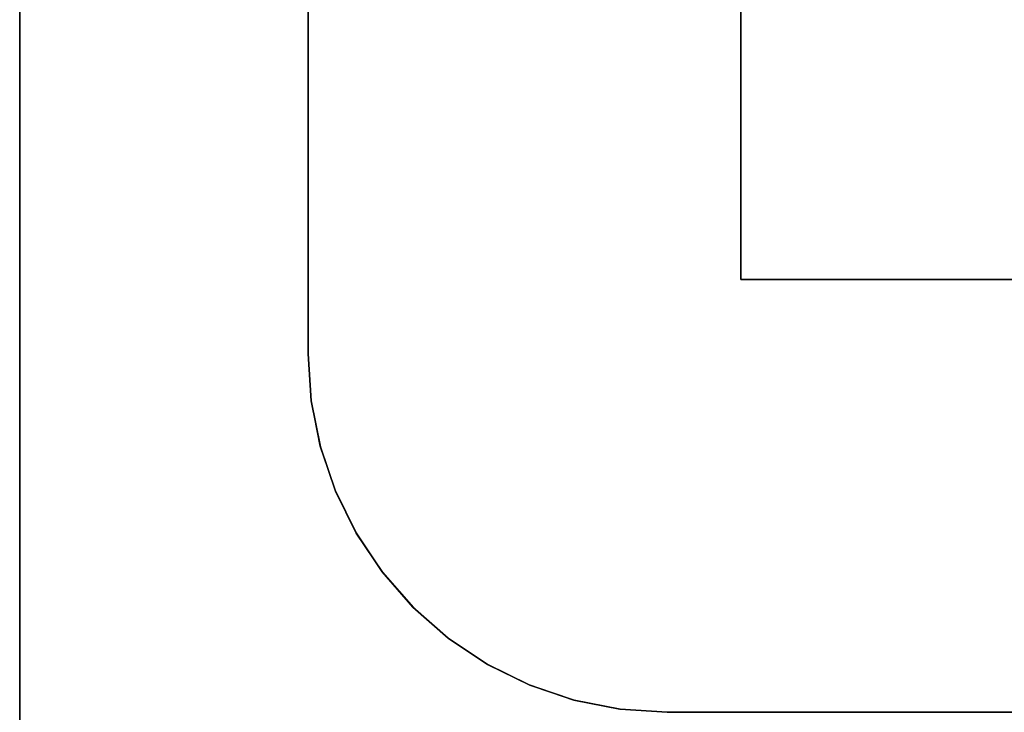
# Model space of a CAD drawing. Header units: millimetres. Extents: x -35 to 33166, y -35 to 31591.
# Tile 16 of 100: x -35 to 312, y 1755 to 1998. Entities that reach past the tile are written whole.
import ezdxf

# ---------------------------------------------------------------- set-up
doc = ezdxf.new("R2010")
doc.units = ezdxf.units.MM
doc.header["$LTSCALE"] = 25.4
doc.layers.get('0').update_dxf_attribs({"true_color": 0xffffff})
doc.layers.add('ICF - L1', color=7, linetype='Continuous', true_color=0xb4b464)
doc.layers.add('ICF - L2', color=7, linetype='Continuous', true_color=0x64ff64)

# ---------------------------------------------------------------- blocks, each defined once
blk = doc.blocks.new('Group7193')
for p, q in [((-254, -254, 457.2), (-1092.2, -254, 457.2)), ((-254, -254), (-1092.2, -254)), ((-254, -480.79926, 457.2), (-254, -254, 457.2)), ((-254, -254, 457.2), (-254, -254)), ((-254, -480.79926), (-254, -254))]:
    blk.add_line(p, q)
blk = doc.blocks.new('Group7194')
for p, q in [((-1092.2, 0, 457.2), (0, 0, 457.2)), ((0, 0), (-1092.2, 0)), ((-227.79, -101.6, 457.2), (-1092.2, -101.6, 457.2)), ((-1092.2, -101.6), (-227.79, -101.6)), ((-227.79, -101.6), (-227.79, -101.6, 457.2)), ((-227.79, -101.6, 457.2), (-211.3, -102.68, 457.2)), ((-227.79, -101.6), (-211.3, -102.68)), ((-211.3, -102.68, 457.2), (-195.1, -105.91, 457.2)), ((-211.3, -102.68), (-211.3, -102.68, 457.2)), ((-211.3, -102.68), (-195.1, -105.91)), ((-195.1, -105.91, 457.2), (-179.46, -111.22, 457.2)), ((-195.1, -105.91), (-195.1, -105.91, 457.2)), ((-195.1, -105.91), (-179.46, -111.22)), ((-179.46, -111.22, 457.2), (-164.64, -118.53, 457.2)), ((-179.46, -111.22), (-179.46, -111.22, 457.2)), ((-179.46, -111.22), (-164.64, -118.53)), ((-164.64, -118.53, 457.2), (-150.91, -127.72, 457.2)), ((-164.64, -118.53), (-164.64, -118.53, 457.2)), ((-164.64, -118.53), (-150.91, -127.72)), ((-150.91, -127.72, 457.2), (-138.5, -138.62, 457.2)), ((-150.91, -127.72), (-150.91, -127.72, 457.2)), ((-150.91, -127.72), (-138.5, -138.62)), ((-138.5, -138.62, 457.2), (-127.61, -151.05, 457.2)), ((-138.5, -138.62), (-138.5, -138.62, 457.2)), ((-138.5, -138.62), (-127.61, -151.05)), ((-127.61, -151.05, 457.2), (-118.45, -164.79, 457.2)), ((-127.61, -151.05), (-127.61, -151.05, 457.2)), ((-127.61, -151.05), (-118.45, -164.79)), ((-118.45, -164.79, 457.2), (-111.16, -179.62, 457.2)), ((-118.45, -164.79), (-118.45, -164.79, 457.2)), ((-118.45, -164.79), (-111.16, -179.62)), ((-111.16, -179.62, 457.2), (-105.86, -195.27, 457.2)), ((-111.16, -179.62), (-111.16, -179.62, 457.2)), ((-111.16, -179.62), (-105.86, -195.27)), ((-105.86, -195.27, 457.2), (-102.66, -211.47, 457.2)), ((-105.86, -195.27), (-105.86, -195.27, 457.2)), ((-105.86, -195.27), (-102.66, -211.47)), ((-102.66, -211.47, 457.2), (-101.6, -227.96, 457.2)), ((-102.66, -211.47), (-102.66, -211.47, 457.2)), ((-102.66, -211.47), (-101.6, -227.96))]:
    blk.add_line(p, q)
blk = doc.blocks.new('6XR35_90_C_FC_78c4ls')
for name in ['Group7194', 'Group7193']:
    blk.add_blockref(name, (0, 0))
blk = doc.blocks.new('Group6861')
for p, q in [((-254, -254, 457.2), (-887.19926, -254, 457.2)), ((-254, -254), (-887.19926, -254)), ((-254, -685.8, 457.2), (-254, -254, 457.2)), ((-254, -254, 457.2), (-254, -254)), ((-254, -685.8), (-254, -254))]:
    blk.add_line(p, q)
blk = doc.blocks.new('Group6862')
for p, q in [((0, 0, 457.2), (0, -685.8, 457.2)), ((0, -685.8), (0, 0)), ((-227.79, -101.6, 457.2), (-211.3, -102.68, 457.2)), ((-227.79, -101.6), (-211.3, -102.68)), ((-211.3, -102.68, 457.2), (-195.1, -105.91, 457.2)), ((-211.3, -102.68), (-211.3, -102.68, 457.2)), ((-211.3, -102.68), (-195.1, -105.91)), ((-195.1, -105.91, 457.2), (-179.46, -111.22, 457.2)), ((-195.1, -105.91), (-195.1, -105.91, 457.2)), ((-195.1, -105.91), (-179.46, -111.22)), ((-179.46, -111.22, 457.2), (-164.64, -118.53, 457.2)), ((-179.46, -111.22), (-179.46, -111.22, 457.2)), ((-179.46, -111.22), (-164.64, -118.53)), ((-164.64, -118.53, 457.2), (-150.91, -127.72, 457.2)), ((-164.64, -118.53), (-164.64, -118.53, 457.2)), ((-164.64, -118.53), (-150.91, -127.72)), ((-150.91, -127.72, 457.2), (-138.5, -138.62, 457.2)), ((-150.91, -127.72), (-150.91, -127.72, 457.2)), ((-150.91, -127.72), (-138.5, -138.62)), ((-138.5, -138.62, 457.2), (-127.61, -151.05, 457.2)), ((-138.5, -138.62), (-138.5, -138.62, 457.2)), ((-138.5, -138.62), (-127.61, -151.05)), ((-127.61, -151.05, 457.2), (-118.45, -164.79, 457.2)), ((-127.61, -151.05), (-127.61, -151.05, 457.2)), ((-127.61, -151.05), (-118.45, -164.79)), ((-118.45, -164.79, 457.2), (-111.16, -179.62, 457.2)), ((-118.45, -164.79), (-118.45, -164.79, 457.2)), ((-118.45, -164.79), (-111.16, -179.62)), ((-111.16, -179.62, 457.2), (-105.86, -195.27, 457.2)), ((-111.16, -179.62), (-111.16, -179.62, 457.2)), ((-111.16, -179.62), (-105.86, -195.27)), ((-105.86, -195.27, 457.2), (-102.66, -211.47, 457.2)), ((-105.86, -195.27), (-105.86, -195.27, 457.2)), ((-105.86, -195.27), (-102.66, -211.47)), ((-102.66, -211.47, 457.2), (-101.6, -227.96, 457.2)), ((-102.66, -211.47), (-102.66, -211.47, 457.2)), ((-102.66, -211.47), (-101.6, -227.96)), ((-101.6, -685.8, 457.2), (-101.6, -227.96, 457.2)), ((-101.6, -227.96, 457.2), (-101.6, -227.96)), ((-101.6, -227.96), (-101.6, -685.8))]:
    blk.add_line(p, q)
blk = doc.blocks.new('6XR35_90_C_FC_509mcb')
for name in ['Group6862', 'Group6861']:
    blk.add_blockref(name, (0, 0))
blk = doc.blocks.new('Group7425')
for p, q in [((-254, -254, 457.2), (-887.19926, -254, 457.2)), ((-254, -254), (-887.19926, -254)), ((-254, -685.8, 457.2), (-254, -254, 457.2)), ((-254, -254, 457.2), (-254, -254)), ((-254, -685.8), (-254, -254))]:
    blk.add_line(p, q)
blk = doc.blocks.new('Group7426')
for p, q in [((0, 0, 457.2), (0, -685.8, 457.2)), ((0, -685.8), (0, 0)), ((-227.79, -101.6, 457.2), (-211.3, -102.68, 457.2)), ((-227.79, -101.6), (-211.3, -102.68)), ((-211.3, -102.68, 457.2), (-195.1, -105.91, 457.2)), ((-211.3, -102.68), (-211.3, -102.68, 457.2)), ((-211.3, -102.68), (-195.1, -105.91)), ((-195.1, -105.91, 457.2), (-179.46, -111.22, 457.2)), ((-195.1, -105.91), (-195.1, -105.91, 457.2)), ((-195.1, -105.91), (-179.46, -111.22)), ((-179.46, -111.22, 457.2), (-164.64, -118.53, 457.2)), ((-179.46, -111.22), (-179.46, -111.22, 457.2)), ((-179.46, -111.22), (-164.64, -118.53)), ((-164.64, -118.53, 457.2), (-150.91, -127.72, 457.2)), ((-164.64, -118.53), (-164.64, -118.53, 457.2)), ((-164.64, -118.53), (-150.91, -127.72)), ((-150.91, -127.72, 457.2), (-138.5, -138.62, 457.2)), ((-150.91, -127.72), (-150.91, -127.72, 457.2)), ((-150.91, -127.72), (-138.5, -138.62)), ((-138.5, -138.62, 457.2), (-127.61, -151.05, 457.2)), ((-138.5, -138.62), (-138.5, -138.62, 457.2)), ((-138.5, -138.62), (-127.61, -151.05)), ((-127.61, -151.05, 457.2), (-118.45, -164.79, 457.2)), ((-127.61, -151.05), (-127.61, -151.05, 457.2)), ((-127.61, -151.05), (-118.45, -164.79)), ((-118.45, -164.79, 457.2), (-111.16, -179.62, 457.2)), ((-118.45, -164.79), (-118.45, -164.79, 457.2)), ((-118.45, -164.79), (-111.16, -179.62)), ((-111.16, -179.62, 457.2), (-105.86, -195.27, 457.2)), ((-111.16, -179.62), (-111.16, -179.62, 457.2)), ((-111.16, -179.62), (-105.86, -195.27)), ((-105.86, -195.27, 457.2), (-102.66, -211.47, 457.2)), ((-105.86, -195.27), (-105.86, -195.27, 457.2)), ((-105.86, -195.27), (-102.66, -211.47)), ((-102.66, -211.47, 457.2), (-101.6, -227.96, 457.2)), ((-102.66, -211.47), (-102.66, -211.47, 457.2)), ((-102.66, -211.47), (-101.6, -227.96)), ((-101.6, -685.8, 457.2), (-101.6, -227.96, 457.2)), ((-101.6, -227.96, 457.2), (-101.6, -227.96)), ((-101.6, -227.96), (-101.6, -685.8))]:
    blk.add_line(p, q)
blk = doc.blocks.new('6XR35_90_C_FC_77i85d')
for name in ['Group7426', 'Group7425']:
    blk.add_blockref(name, (0, 0))
blk = doc.blocks.new('Group7451')
for p, q in [((-254, -254, 457.2), (-1092.2, -254, 457.2)), ((-254, -254), (-1092.2, -254)), ((-254, -480.79926, 457.2), (-254, -254, 457.2)), ((-254, -254, 457.2), (-254, -254)), ((-254, -480.79926), (-254, -254))]:
    blk.add_line(p, q)
blk = doc.blocks.new('Group7452')
for p, q in [((-1092.2, 0, 457.2), (0, 0, 457.2)), ((0, 0), (-1092.2, 0)), ((-227.79, -101.6, 457.2), (-1092.2, -101.6, 457.2)), ((-1092.2, -101.6), (-227.79, -101.6)), ((-227.79, -101.6), (-227.79, -101.6, 457.2)), ((-227.79, -101.6, 457.2), (-211.3, -102.68, 457.2)), ((-227.79, -101.6), (-211.3, -102.68)), ((-211.3, -102.68, 457.2), (-195.1, -105.91, 457.2)), ((-211.3, -102.68), (-211.3, -102.68, 457.2)), ((-211.3, -102.68), (-195.1, -105.91)), ((-195.1, -105.91, 457.2), (-179.46, -111.22, 457.2)), ((-195.1, -105.91), (-195.1, -105.91, 457.2)), ((-195.1, -105.91), (-179.46, -111.22)), ((-179.46, -111.22, 457.2), (-164.64, -118.53, 457.2)), ((-179.46, -111.22), (-179.46, -111.22, 457.2)), ((-179.46, -111.22), (-164.64, -118.53)), ((-164.64, -118.53, 457.2), (-150.91, -127.72, 457.2)), ((-164.64, -118.53), (-164.64, -118.53, 457.2)), ((-164.64, -118.53), (-150.91, -127.72)), ((-150.91, -127.72, 457.2), (-138.5, -138.62, 457.2)), ((-150.91, -127.72), (-150.91, -127.72, 457.2)), ((-150.91, -127.72), (-138.5, -138.62)), ((-138.5, -138.62, 457.2), (-127.61, -151.05, 457.2)), ((-138.5, -138.62), (-138.5, -138.62, 457.2)), ((-138.5, -138.62), (-127.61, -151.05)), ((-127.61, -151.05, 457.2), (-118.45, -164.79, 457.2)), ((-127.61, -151.05), (-127.61, -151.05, 457.2)), ((-127.61, -151.05), (-118.45, -164.79)), ((-118.45, -164.79, 457.2), (-111.16, -179.62, 457.2)), ((-118.45, -164.79), (-118.45, -164.79, 457.2)), ((-118.45, -164.79), (-111.16, -179.62)), ((-111.16, -179.62, 457.2), (-105.86, -195.27, 457.2)), ((-111.16, -179.62), (-111.16, -179.62, 457.2)), ((-111.16, -179.62), (-105.86, -195.27)), ((-105.86, -195.27, 457.2), (-102.66, -211.47, 457.2)), ((-105.86, -195.27), (-105.86, -195.27, 457.2)), ((-105.86, -195.27), (-102.66, -211.47)), ((-102.66, -211.47, 457.2), (-101.6, -227.96, 457.2)), ((-102.66, -211.47), (-102.66, -211.47, 457.2)), ((-102.66, -211.47), (-101.6, -227.96))]:
    blk.add_line(p, q)
blk = doc.blocks.new('6XR35_90_C_FC_63thef')
for name in ['Group7452', 'Group7451']:
    blk.add_blockref(name, (0, 0))
blk = doc.blocks.new('Group#1528')
for p, q in [((-355.78, -352.47, 457.2), (-355.77, -254, 457.2)), ((-355.77, -254, 457.2), (-355.73, -254, 0)), ((-254, -254, 457.2), (-355.77, -254, 457.2)), ((-355.73, -254, 0), (-355.74, -353.09, 0)), ((-254, -254, 0), (-355.73, -254, 0)), ((-254, -685.8, 0), (-254, -254, 0)), ((-254, -685.8, 457.2), (-254, -254, 457.2)), ((-254, -254, 457.2), (-254, -254, 0)), ((-355.6, -355.6, 457.2), (-355.78, -352.47, 457.2)), ((-355.74, -353.09, 0), (-355.78, -352.47, 457.2)), ((-355.74, -353.09, 0), (-355.6, -355.6, 0)), ((-355.6, -355.6, 0), (-355.6, -355.6, 457.2)), ((-355.6, -685.8, 0), (-355.6, -355.6, 0)), ((-355.6, -685.8, 457.2), (-355.6, -355.6, 457.2)), ((-355.6, -685.8, 0), (-254, -685.8, 0)), ((-355.6, -685.8, 457.2), (-254, -685.8, 457.2)), ((-355.6, -685.8, 457.2), (-355.6, -685.8, 0)), ((-254, -685.8, 457.2), (-254, -685.8, 0))]:
    blk.add_line(p, q)
blk = doc.blocks.new('Group#1530')
for p, q in [((0, 0, 457.2), (0, -685.8, 457.2)), ((0, -685.8), (0, 0)), ((-227.79, -101.6, 457.2), (-211.3, -102.68, 457.2)), ((-227.79, -101.6), (-211.3, -102.68)), ((-211.3, -102.68, 457.2), (-195.1, -105.91, 457.2)), ((-211.3, -102.68), (-211.3, -102.68, 457.2)), ((-211.3, -102.68), (-195.1, -105.91)), ((-195.1, -105.91, 457.2), (-179.46, -111.22, 457.2)), ((-195.1, -105.91), (-195.1, -105.91, 457.2)), ((-195.1, -105.91), (-179.46, -111.22)), ((-179.46, -111.22, 457.2), (-164.64, -118.53, 457.2)), ((-179.46, -111.22), (-179.46, -111.22, 457.2)), ((-179.46, -111.22), (-164.64, -118.53)), ((-164.64, -118.53, 457.2), (-150.91, -127.72, 457.2)), ((-164.64, -118.53), (-164.64, -118.53, 457.2)), ((-164.64, -118.53), (-150.91, -127.72)), ((-150.91, -127.72, 457.2), (-138.5, -138.62, 457.2)), ((-150.91, -127.72), (-150.91, -127.72, 457.2)), ((-150.91, -127.72), (-138.5, -138.62)), ((-138.5, -138.62, 457.2), (-127.61, -151.05, 457.2)), ((-138.5, -138.62), (-138.5, -138.62, 457.2)), ((-138.5, -138.62), (-127.61, -151.05)), ((-127.61, -151.05, 457.2), (-118.45, -164.79, 457.2)), ((-127.61, -151.05), (-127.61, -151.05, 457.2)), ((-127.61, -151.05), (-118.45, -164.79)), ((-118.45, -164.79, 457.2), (-111.16, -179.62, 457.2)), ((-118.45, -164.79), (-118.45, -164.79, 457.2)), ((-118.45, -164.79), (-111.16, -179.62)), ((-111.16, -179.62, 457.2), (-105.86, -195.27, 457.2)), ((-111.16, -179.62), (-111.16, -179.62, 457.2)), ((-111.16, -179.62), (-105.86, -195.27)), ((-105.86, -195.27, 457.2), (-102.66, -211.47, 457.2)), ((-105.86, -195.27), (-105.86, -195.27, 457.2)), ((-105.86, -195.27), (-102.66, -211.47)), ((-102.66, -211.47, 457.2), (-101.6, -227.96, 457.2)), ((-102.66, -211.47), (-102.66, -211.47, 457.2)), ((-102.66, -211.47), (-101.6, -227.96)), ((-101.6, -685.8, 457.2), (-101.6, -227.96, 457.2)), ((-101.6, -227.96, 457.2), (-101.6, -227.96)), ((-101.6, -227.96), (-101.6, -685.8))]:
    blk.add_line(p, q)
blk = doc.blocks.new('6XR35_90_C_FC_d4u64z_MSG')
for name in ['Group#1530', 'Group#1528']:
    blk.add_blockref(name, (0, 0))
blk = doc.blocks.new('Group7503')
for p, q in [((-254, -254, 457.2), (-1092.2, -254, 457.2)), ((-254, -254), (-1092.2, -254)), ((-254, -480.79926, 457.2), (-254, -254, 457.2)), ((-254, -254, 457.2), (-254, -254)), ((-254, -480.79926), (-254, -254))]:
    blk.add_line(p, q)
blk = doc.blocks.new('Group7504')
for p, q in [((-1092.2, 0, 457.2), (0, 0, 457.2)), ((0, 0), (-1092.2, 0)), ((-227.79, -101.6, 457.2), (-1092.2, -101.6, 457.2)), ((-1092.2, -101.6), (-227.79, -101.6)), ((-227.79, -101.6), (-227.79, -101.6, 457.2)), ((-227.79, -101.6, 457.2), (-211.3, -102.68, 457.2)), ((-227.79, -101.6), (-211.3, -102.68)), ((-211.3, -102.68, 457.2), (-195.1, -105.91, 457.2)), ((-211.3, -102.68), (-211.3, -102.68, 457.2)), ((-211.3, -102.68), (-195.1, -105.91)), ((-195.1, -105.91, 457.2), (-179.46, -111.22, 457.2)), ((-195.1, -105.91), (-195.1, -105.91, 457.2)), ((-195.1, -105.91), (-179.46, -111.22)), ((-179.46, -111.22, 457.2), (-164.64, -118.53, 457.2)), ((-179.46, -111.22), (-179.46, -111.22, 457.2)), ((-179.46, -111.22), (-164.64, -118.53)), ((-164.64, -118.53, 457.2), (-150.91, -127.72, 457.2)), ((-164.64, -118.53), (-164.64, -118.53, 457.2)), ((-164.64, -118.53), (-150.91, -127.72)), ((-150.91, -127.72, 457.2), (-138.5, -138.62, 457.2)), ((-150.91, -127.72), (-150.91, -127.72, 457.2)), ((-150.91, -127.72), (-138.5, -138.62)), ((-138.5, -138.62, 457.2), (-127.61, -151.05, 457.2)), ((-138.5, -138.62), (-138.5, -138.62, 457.2)), ((-138.5, -138.62), (-127.61, -151.05)), ((-127.61, -151.05, 457.2), (-118.45, -164.79, 457.2)), ((-127.61, -151.05), (-127.61, -151.05, 457.2)), ((-127.61, -151.05), (-118.45, -164.79)), ((-118.45, -164.79, 457.2), (-111.16, -179.62, 457.2)), ((-118.45, -164.79), (-118.45, -164.79, 457.2)), ((-118.45, -164.79), (-111.16, -179.62)), ((-111.16, -179.62, 457.2), (-105.86, -195.27, 457.2)), ((-111.16, -179.62), (-111.16, -179.62, 457.2)), ((-111.16, -179.62), (-105.86, -195.27)), ((-105.86, -195.27, 457.2), (-102.66, -211.47, 457.2)), ((-105.86, -195.27), (-105.86, -195.27, 457.2)), ((-105.86, -195.27), (-102.66, -211.47)), ((-102.66, -211.47, 457.2), (-101.6, -227.96, 457.2)), ((-102.66, -211.47), (-102.66, -211.47, 457.2)), ((-102.66, -211.47), (-101.6, -227.96))]:
    blk.add_line(p, q)
blk = doc.blocks.new('6XR35_90_C_FC_23p8du')
for name in ['Group7504', 'Group7503']:
    blk.add_blockref(name, (0, 0))
blk = doc.blocks.new('Group7529')
for p, q in [((-254, -254, 457.2), (-887.19926, -254, 457.2)), ((-254, -254), (-887.19926, -254)), ((-254, -685.8, 457.2), (-254, -254, 457.2)), ((-254, -254, 457.2), (-254, -254)), ((-254, -685.8), (-254, -254))]:
    blk.add_line(p, q)
blk = doc.blocks.new('Group7530')
for p, q in [((0, 0, 457.2), (0, -685.8, 457.2)), ((0, -685.8), (0, 0)), ((-227.79, -101.6, 457.2), (-211.3, -102.68, 457.2)), ((-227.79, -101.6), (-211.3, -102.68)), ((-211.3, -102.68, 457.2), (-195.1, -105.91, 457.2)), ((-211.3, -102.68), (-211.3, -102.68, 457.2)), ((-211.3, -102.68), (-195.1, -105.91)), ((-195.1, -105.91, 457.2), (-179.46, -111.22, 457.2)), ((-195.1, -105.91), (-195.1, -105.91, 457.2)), ((-195.1, -105.91), (-179.46, -111.22)), ((-179.46, -111.22, 457.2), (-164.64, -118.53, 457.2)), ((-179.46, -111.22), (-179.46, -111.22, 457.2)), ((-179.46, -111.22), (-164.64, -118.53)), ((-164.64, -118.53, 457.2), (-150.91, -127.72, 457.2)), ((-164.64, -118.53), (-164.64, -118.53, 457.2)), ((-164.64, -118.53), (-150.91, -127.72)), ((-150.91, -127.72, 457.2), (-138.5, -138.62, 457.2)), ((-150.91, -127.72), (-150.91, -127.72, 457.2)), ((-150.91, -127.72), (-138.5, -138.62)), ((-138.5, -138.62, 457.2), (-127.61, -151.05, 457.2)), ((-138.5, -138.62), (-138.5, -138.62, 457.2)), ((-138.5, -138.62), (-127.61, -151.05)), ((-127.61, -151.05, 457.2), (-118.45, -164.79, 457.2)), ((-127.61, -151.05), (-127.61, -151.05, 457.2)), ((-127.61, -151.05), (-118.45, -164.79)), ((-118.45, -164.79, 457.2), (-111.16, -179.62, 457.2)), ((-118.45, -164.79), (-118.45, -164.79, 457.2)), ((-118.45, -164.79), (-111.16, -179.62)), ((-111.16, -179.62, 457.2), (-105.86, -195.27, 457.2)), ((-111.16, -179.62), (-111.16, -179.62, 457.2)), ((-111.16, -179.62), (-105.86, -195.27)), ((-105.86, -195.27, 457.2), (-102.66, -211.47, 457.2)), ((-105.86, -195.27), (-105.86, -195.27, 457.2)), ((-105.86, -195.27), (-102.66, -211.47)), ((-102.66, -211.47, 457.2), (-101.6, -227.96, 457.2)), ((-102.66, -211.47), (-102.66, -211.47, 457.2)), ((-102.66, -211.47), (-101.6, -227.96)), ((-101.6, -685.8, 457.2), (-101.6, -227.96, 457.2)), ((-101.6, -227.96, 457.2), (-101.6, -227.96)), ((-101.6, -227.96), (-101.6, -685.8))]:
    blk.add_line(p, q)
blk = doc.blocks.new('6XR35_90_C_FC_4q0dcm')
for name in ['Group7530', 'Group7529']:
    blk.add_blockref(name, (0, 0))
blk = doc.blocks.new('Group#4056')
for p, q in [((-254, -254, 457.2), (-1092.2, -254, 457.2)), ((-355.73, -254, 0), (-254, -254, 0)), ((-254, -254, 0), (-254, -480.8, 0)), ((-254, -254, 0), (-254, -254, 457.2)), ((-254, -254, 457.2), (-254, -480.8, 457.2))]:
    blk.add_line(p, q)
blk = doc.blocks.new('Group#4057')
for p, q in [((-1092.2, 0, 457.2), (0, 0, 457.2)), ((-1092.2, 0, 0), (0, 0, 0)), ((-227.79, -101.6, 0), (-1092.2, -101.6, 0)), ((-227.79, -101.6, 457.2), (-1092.2, -101.6, 457.2)), ((-227.79, -101.6, 0), (-227.79, -101.6, 457.2)), ((-211.3, -102.68, 0), (-227.79, -101.6, 0)), ((-211.3, -102.68, 457.2), (-227.79, -101.6, 457.2)), ((-195.1, -105.91, 0), (-211.3, -102.68, 0)), ((-211.3, -102.68, 0), (-211.3, -102.68, 457.2)), ((-195.1, -105.91, 457.2), (-211.3, -102.68, 457.2)), ((-179.46, -111.22, 0), (-195.1, -105.91, 0)), ((-179.46, -111.22, 457.2), (-195.1, -105.91, 457.2)), ((-195.1, -105.91, 0), (-195.1, -105.91, 457.2)), ((-164.64, -118.53, 0), (-179.46, -111.22, 0)), ((-179.46, -111.22, 0), (-179.46, -111.22, 457.2)), ((-164.64, -118.53, 457.2), (-179.46, -111.22, 457.2)), ((-164.64, -118.53, 0), (-150.91, -127.72, 0)), ((-150.91, -127.72, 457.2), (-164.64, -118.53, 457.2)), ((-164.64, -118.53, 0), (-164.64, -118.53, 457.2)), ((-150.91, -127.72, 0), (-138.5, -138.62, 0)), ((-150.91, -127.72, 0), (-150.91, -127.72, 457.2)), ((-138.5, -138.62, 457.2), (-150.91, -127.72, 457.2)), ((-138.5, -138.62, 0), (-127.61, -151.05, 0)), ((-138.5, -138.62, 0), (-138.5, -138.62, 457.2)), ((-127.61, -151.05, 457.2), (-138.5, -138.62, 457.2)), ((-127.61, -151.05, 0), (-118.45, -164.79, 0)), ((-118.45, -164.79, 457.2), (-127.61, -151.05, 457.2)), ((-127.61, -151.05, 457.2), (-127.61, -151.05, 0)), ((-118.45, -164.79, 0), (-111.16, -179.62, 0)), ((-111.16, -179.62, 457.2), (-118.45, -164.79, 457.2)), ((-118.45, -164.79, 457.2), (-118.45, -164.79, 0)), ((-105.86, -195.27, 0), (-111.16, -179.62, 0)), ((-105.86, -195.27, 457.2), (-111.16, -179.62, 457.2)), ((-111.16, -179.62, 457.2), (-111.16, -179.62, 0)), ((-102.66, -211.47, 0), (-105.86, -195.27, 0)), ((-102.66, -211.47, 457.2), (-105.86, -195.27, 457.2)), ((-105.86, -195.27, 457.2), (-105.86, -195.27, 0)), ((-101.6, -227.96, 0), (-102.66, -211.47, 0)), ((-101.6, -227.96, 457.2), (-102.66, -211.47, 457.2)), ((-102.66, -211.47, 457.2), (-102.66, -211.47, 0)), ((-101.6, -480.8, 0), (-101.6, -227.96, 0)), ((-101.6, -227.96, 457.2), (-101.6, -480.8, 457.2)), ((-101.6, -227.96, 457.2), (-101.6, -227.96, 0))]:
    blk.add_line(p, q)
blk = doc.blocks.new('6XR35_90_C_FC_bkmqyu_MSG')
for name in ['Group#4057', 'Group#4056']:
    blk.add_blockref(name, (0, 0))
blk = doc.blocks.new('Group3573')
at = {"layer": 'ICF - L1', "extrusion": (0, 0, -1), "zscale": -1, "rotation": 270}
for name, p in [('6XR35_90_C_FC_78c4ls', (34.59, 1652.92, -357.2)), ('6XR35_90_C_FC_63thef', (34.59, 1652.92, -1271.6)), ('6XR35_90_C_FC_23p8du', (34.59, 1652.92, -2186)), ('6XR35_90_C_FC_bkmqyu_MSG', (34.59, 1652.92, -3100.4))]:
    blk.add_blockref(name, p, dxfattribs=at)
at = {"layer": 'ICF - L1', "rotation": 180}
for name, p in [('6XR35_90_C_FC_509mcb', (-34.59, 1652.92, -100)), ('6XR35_90_C_FC_77i85d', (-34.59, 1652.92, 814.4)), ('6XR35_90_C_FC_d4u64z_MSG', (-34.59, 1652.92, 1728.8)), ('6XR35_90_C_FC_4q0dcm', (-34.59, 1652.92, 2643.2))]:
    blk.add_blockref(name, p, dxfattribs=at)
blk = doc.blocks.new('Group8622')
for p, q in [((-254, -254, 457.2), (-887.19926, -254, 457.2)), ((-254, -254), (-887.19926, -254)), ((-254, -685.8, 457.2), (-254, -254, 457.2)), ((-254, -254, 457.2), (-254, -254)), ((-254, -685.8), (-254, -254))]:
    blk.add_line(p, q)
blk = doc.blocks.new('Group#2492')
for p, q in [((0, 0, 457.2), (0, -685.8, 457.2)), ((0, -685.8), (0, 0)), ((-227.79, -101.6, 457.2), (-211.3, -102.68, 457.2)), ((-227.79, -101.6), (-211.3, -102.68)), ((-211.3, -102.68, 457.2), (-195.1, -105.91, 457.2)), ((-211.3, -102.68), (-211.3, -102.68, 457.2)), ((-211.3, -102.68), (-195.1, -105.91)), ((-195.1, -105.91, 457.2), (-179.46, -111.22, 457.2)), ((-195.1, -105.91), (-195.1, -105.91, 457.2)), ((-195.1, -105.91), (-179.46, -111.22)), ((-179.46, -111.22, 457.2), (-164.64, -118.53, 457.2)), ((-179.46, -111.22), (-179.46, -111.22, 457.2)), ((-179.46, -111.22), (-164.64, -118.53)), ((-164.64, -118.53, 457.2), (-150.91, -127.72, 457.2)), ((-164.64, -118.53), (-164.64, -118.53, 457.2)), ((-164.64, -118.53), (-150.91, -127.72)), ((-150.91, -127.72, 457.2), (-138.5, -138.62, 457.2)), ((-150.91, -127.72), (-150.91, -127.72, 457.2)), ((-150.91, -127.72), (-138.5, -138.62)), ((-138.5, -138.62, 457.2), (-127.61, -151.05, 457.2)), ((-138.5, -138.62), (-138.5, -138.62, 457.2)), ((-138.5, -138.62), (-127.61, -151.05)), ((-127.61, -151.05, 457.2), (-118.45, -164.79, 457.2)), ((-127.61, -151.05), (-127.61, -151.05, 457.2)), ((-127.61, -151.05), (-118.45, -164.79)), ((-118.45, -164.79, 457.2), (-111.16, -179.62, 457.2)), ((-118.45, -164.79), (-118.45, -164.79, 457.2)), ((-118.45, -164.79), (-111.16, -179.62)), ((-111.16, -179.62, 457.2), (-105.86, -195.27, 457.2)), ((-111.16, -179.62), (-111.16, -179.62, 457.2)), ((-111.16, -179.62), (-105.86, -195.27)), ((-105.86, -195.27, 457.2), (-102.66, -211.47, 457.2)), ((-105.86, -195.27), (-105.86, -195.27, 457.2)), ((-105.86, -195.27), (-102.66, -211.47)), ((-102.66, -211.47, 457.2), (-101.6, -227.96, 457.2)), ((-102.66, -211.47), (-102.66, -211.47, 457.2)), ((-102.66, -211.47), (-101.6, -227.96)), ((-101.6, -685.8, 457.2), (-101.6, -227.96, 457.2)), ((-101.6, -227.96, 457.2), (-101.6, -227.96)), ((-101.6, -227.96), (-101.6, -685.8))]:
    blk.add_line(p, q)
blk = doc.blocks.new('6XR35_90_C#3_FC_evu4t6')
for name in ['Group#2492', 'Group8622']:
    blk.add_blockref(name, (0, 0))
blk = doc.blocks.new('Group8100')
for p, q in [((-254, -254, 457.2), (-887.19926, -254, 457.2)), ((-254, -254), (-887.19926, -254)), ((-254, -685.8, 457.2), (-254, -254, 457.2)), ((-254, -254, 457.2), (-254, -254)), ((-254, -685.8), (-254, -254))]:
    blk.add_line(p, q)
blk = doc.blocks.new('Group#384')
for p, q in [((0, 0, 457.2), (0, -685.8, 457.2)), ((0, -685.8), (0, 0)), ((-227.79, -101.6, 457.2), (-211.3, -102.68, 457.2)), ((-227.79, -101.6), (-211.3, -102.68)), ((-211.3, -102.68, 457.2), (-195.1, -105.91, 457.2)), ((-211.3, -102.68), (-211.3, -102.68, 457.2)), ((-211.3, -102.68), (-195.1, -105.91)), ((-195.1, -105.91, 457.2), (-179.46, -111.22, 457.2)), ((-195.1, -105.91), (-195.1, -105.91, 457.2)), ((-195.1, -105.91), (-179.46, -111.22)), ((-179.46, -111.22, 457.2), (-164.64, -118.53, 457.2)), ((-179.46, -111.22), (-179.46, -111.22, 457.2)), ((-179.46, -111.22), (-164.64, -118.53)), ((-164.64, -118.53, 457.2), (-150.91, -127.72, 457.2)), ((-164.64, -118.53), (-164.64, -118.53, 457.2)), ((-164.64, -118.53), (-150.91, -127.72)), ((-150.91, -127.72, 457.2), (-138.5, -138.62, 457.2)), ((-150.91, -127.72), (-150.91, -127.72, 457.2)), ((-150.91, -127.72), (-138.5, -138.62)), ((-138.5, -138.62, 457.2), (-127.61, -151.05, 457.2)), ((-138.5, -138.62), (-138.5, -138.62, 457.2)), ((-138.5, -138.62), (-127.61, -151.05)), ((-127.61, -151.05, 457.2), (-118.45, -164.79, 457.2)), ((-127.61, -151.05), (-127.61, -151.05, 457.2)), ((-127.61, -151.05), (-118.45, -164.79)), ((-118.45, -164.79, 457.2), (-111.16, -179.62, 457.2)), ((-118.45, -164.79), (-118.45, -164.79, 457.2)), ((-118.45, -164.79), (-111.16, -179.62)), ((-111.16, -179.62, 457.2), (-105.86, -195.27, 457.2)), ((-111.16, -179.62), (-111.16, -179.62, 457.2)), ((-111.16, -179.62), (-105.86, -195.27)), ((-105.86, -195.27, 457.2), (-102.66, -211.47, 457.2)), ((-105.86, -195.27), (-105.86, -195.27, 457.2)), ((-105.86, -195.27), (-102.66, -211.47)), ((-102.66, -211.47, 457.2), (-101.6, -227.96, 457.2)), ((-102.66, -211.47), (-102.66, -211.47, 457.2)), ((-102.66, -211.47), (-101.6, -227.96)), ((-101.6, -685.8, 457.2), (-101.6, -227.96, 457.2)), ((-101.6, -227.96, 457.2), (-101.6, -227.96)), ((-101.6, -227.96), (-101.6, -685.8))]:
    blk.add_line(p, q)
blk = doc.blocks.new('6XR35_90_C#3_FC_83wsl9')
for name in ['Group#384', 'Group8100']:
    blk.add_blockref(name, (0, 0))
blk = doc.blocks.new('Group8399')
for p, q in [((-254, -254, 457.2), (-1092.2, -254, 457.2)), ((-254, -254), (-1092.2, -254)), ((-254, -480.79926, 457.2), (-254, -254, 457.2)), ((-254, -254, 457.2), (-254, -254)), ((-254, -480.79926), (-254, -254))]:
    blk.add_line(p, q)
blk = doc.blocks.new('Group8400')
for p, q in [((-1092.2, 0, 457.2), (0, 0, 457.2)), ((0, 0), (-1092.2, 0)), ((-227.79, -101.6, 457.2), (-1092.2, -101.6, 457.2)), ((-1092.2, -101.6), (-227.79, -101.6)), ((-227.79, -101.6), (-227.79, -101.6, 457.2)), ((-227.79, -101.6, 457.2), (-211.3, -102.68, 457.2)), ((-227.79, -101.6), (-211.3, -102.68)), ((-211.3, -102.68, 457.2), (-195.1, -105.91, 457.2)), ((-211.3, -102.68), (-211.3, -102.68, 457.2)), ((-211.3, -102.68), (-195.1, -105.91)), ((-195.1, -105.91, 457.2), (-179.46, -111.22, 457.2)), ((-195.1, -105.91), (-195.1, -105.91, 457.2)), ((-195.1, -105.91), (-179.46, -111.22)), ((-179.46, -111.22, 457.2), (-164.64, -118.53, 457.2)), ((-179.46, -111.22), (-179.46, -111.22, 457.2)), ((-179.46, -111.22), (-164.64, -118.53)), ((-164.64, -118.53, 457.2), (-150.91, -127.72, 457.2)), ((-164.64, -118.53), (-164.64, -118.53, 457.2)), ((-164.64, -118.53), (-150.91, -127.72)), ((-150.91, -127.72, 457.2), (-138.5, -138.62, 457.2)), ((-150.91, -127.72), (-150.91, -127.72, 457.2)), ((-150.91, -127.72), (-138.5, -138.62)), ((-138.5, -138.62, 457.2), (-127.61, -151.05, 457.2)), ((-138.5, -138.62), (-138.5, -138.62, 457.2)), ((-138.5, -138.62), (-127.61, -151.05)), ((-127.61, -151.05, 457.2), (-118.45, -164.79, 457.2)), ((-127.61, -151.05), (-127.61, -151.05, 457.2)), ((-127.61, -151.05), (-118.45, -164.79)), ((-118.45, -164.79, 457.2), (-111.16, -179.62, 457.2)), ((-118.45, -164.79), (-118.45, -164.79, 457.2)), ((-118.45, -164.79), (-111.16, -179.62)), ((-111.16, -179.62, 457.2), (-105.86, -195.27, 457.2)), ((-111.16, -179.62), (-111.16, -179.62, 457.2)), ((-111.16, -179.62), (-105.86, -195.27)), ((-105.86, -195.27, 457.2), (-102.66, -211.47, 457.2)), ((-105.86, -195.27), (-105.86, -195.27, 457.2)), ((-105.86, -195.27), (-102.66, -211.47)), ((-102.66, -211.47, 457.2), (-101.6, -227.96, 457.2)), ((-102.66, -211.47), (-102.66, -211.47, 457.2)), ((-102.66, -211.47), (-101.6, -227.96))]:
    blk.add_line(p, q)
blk = doc.blocks.new('6XR35_90_C#3_FC_68nban')
for name in ['Group8400', 'Group8399']:
    blk.add_blockref(name, (0, 0))
blk = doc.blocks.new('Group8657')
for p, q in [((-254, -254, 457.2), (-1092.2, -254, 457.2)), ((-254, -254), (-1092.2, -254)), ((-254, -480.79926, 457.2), (-254, -254, 457.2)), ((-254, -254, 457.2), (-254, -254)), ((-254, -480.79926), (-254, -254))]:
    blk.add_line(p, q)
blk = doc.blocks.new('Group#2512')
for p, q in [((-1092.2, 0, 457.2), (0, 0, 457.2)), ((0, 0), (-1092.2, 0)), ((-227.79, -101.6, 457.2), (-1092.2, -101.6, 457.2)), ((-1092.2, -101.6), (-227.79, -101.6)), ((-227.79, -101.6), (-227.79, -101.6, 457.2)), ((-227.79, -101.6, 457.2), (-211.3, -102.68, 457.2)), ((-227.79, -101.6), (-211.3, -102.68)), ((-211.3, -102.68, 457.2), (-195.1, -105.91, 457.2)), ((-211.3, -102.68), (-211.3, -102.68, 457.2)), ((-211.3, -102.68), (-195.1, -105.91)), ((-195.1, -105.91, 457.2), (-179.46, -111.22, 457.2)), ((-195.1, -105.91), (-195.1, -105.91, 457.2)), ((-195.1, -105.91), (-179.46, -111.22)), ((-179.46, -111.22, 457.2), (-164.64, -118.53, 457.2)), ((-179.46, -111.22), (-179.46, -111.22, 457.2)), ((-179.46, -111.22), (-164.64, -118.53)), ((-164.64, -118.53, 457.2), (-150.91, -127.72, 457.2)), ((-164.64, -118.53), (-164.64, -118.53, 457.2)), ((-164.64, -118.53), (-150.91, -127.72)), ((-150.91, -127.72, 457.2), (-138.5, -138.62, 457.2)), ((-150.91, -127.72), (-150.91, -127.72, 457.2)), ((-150.91, -127.72), (-138.5, -138.62)), ((-138.5, -138.62, 457.2), (-127.61, -151.05, 457.2)), ((-138.5, -138.62), (-138.5, -138.62, 457.2)), ((-138.5, -138.62), (-127.61, -151.05)), ((-127.61, -151.05, 457.2), (-118.45, -164.79, 457.2)), ((-127.61, -151.05), (-127.61, -151.05, 457.2)), ((-127.61, -151.05), (-118.45, -164.79)), ((-118.45, -164.79, 457.2), (-111.16, -179.62, 457.2)), ((-118.45, -164.79), (-118.45, -164.79, 457.2)), ((-118.45, -164.79), (-111.16, -179.62)), ((-111.16, -179.62, 457.2), (-105.86, -195.27, 457.2)), ((-111.16, -179.62), (-111.16, -179.62, 457.2)), ((-111.16, -179.62), (-105.86, -195.27)), ((-105.86, -195.27, 457.2), (-102.66, -211.47, 457.2)), ((-105.86, -195.27), (-105.86, -195.27, 457.2)), ((-105.86, -195.27), (-102.66, -211.47)), ((-102.66, -211.47, 457.2), (-101.6, -227.96, 457.2)), ((-102.66, -211.47), (-102.66, -211.47, 457.2)), ((-102.66, -211.47), (-101.6, -227.96))]:
    blk.add_line(p, q)
blk = doc.blocks.new('6XR35_90_C#3_FC_5k60px')
for name in ['Group#2512', 'Group8657']:
    blk.add_blockref(name, (0, 0))
blk = doc.blocks.new('Group8703')
for p, q in [((-254, -254, 457.2), (-887.19926, -254, 457.2)), ((-254, -254), (-887.19926, -254)), ((-254, -685.8, 457.2), (-254, -254, 457.2)), ((-254, -254, 457.2), (-254, -254)), ((-254, -685.8), (-254, -254))]:
    blk.add_line(p, q)
blk = doc.blocks.new('Group#2550')
for p, q in [((0, 0, 457.2), (0, -685.8, 457.2)), ((0, -685.8), (0, 0)), ((-227.79, -101.6, 457.2), (-211.3, -102.68, 457.2)), ((-227.79, -101.6), (-211.3, -102.68)), ((-211.3, -102.68, 457.2), (-195.1, -105.91, 457.2)), ((-211.3, -102.68), (-211.3, -102.68, 457.2)), ((-211.3, -102.68), (-195.1, -105.91)), ((-195.1, -105.91, 457.2), (-179.46, -111.22, 457.2)), ((-195.1, -105.91), (-195.1, -105.91, 457.2)), ((-195.1, -105.91), (-179.46, -111.22)), ((-179.46, -111.22, 457.2), (-164.64, -118.53, 457.2)), ((-179.46, -111.22), (-179.46, -111.22, 457.2)), ((-179.46, -111.22), (-164.64, -118.53)), ((-164.64, -118.53, 457.2), (-150.91, -127.72, 457.2)), ((-164.64, -118.53), (-164.64, -118.53, 457.2)), ((-164.64, -118.53), (-150.91, -127.72)), ((-150.91, -127.72, 457.2), (-138.5, -138.62, 457.2)), ((-150.91, -127.72), (-150.91, -127.72, 457.2)), ((-150.91, -127.72), (-138.5, -138.62)), ((-138.5, -138.62, 457.2), (-127.61, -151.05, 457.2)), ((-138.5, -138.62), (-138.5, -138.62, 457.2)), ((-138.5, -138.62), (-127.61, -151.05)), ((-127.61, -151.05, 457.2), (-118.45, -164.79, 457.2)), ((-127.61, -151.05), (-127.61, -151.05, 457.2)), ((-127.61, -151.05), (-118.45, -164.79)), ((-118.45, -164.79, 457.2), (-111.16, -179.62, 457.2)), ((-118.45, -164.79), (-118.45, -164.79, 457.2)), ((-118.45, -164.79), (-111.16, -179.62)), ((-111.16, -179.62, 457.2), (-105.86, -195.27, 457.2)), ((-111.16, -179.62), (-111.16, -179.62, 457.2)), ((-111.16, -179.62), (-105.86, -195.27)), ((-105.86, -195.27, 457.2), (-102.66, -211.47, 457.2)), ((-105.86, -195.27), (-105.86, -195.27, 457.2)), ((-105.86, -195.27), (-102.66, -211.47)), ((-102.66, -211.47, 457.2), (-101.6, -227.96, 457.2)), ((-102.66, -211.47), (-102.66, -211.47, 457.2)), ((-102.66, -211.47), (-101.6, -227.96)), ((-101.6, -685.8, 457.2), (-101.6, -227.96, 457.2)), ((-101.6, -227.96, 457.2), (-101.6, -227.96)), ((-101.6, -227.96), (-101.6, -685.8))]:
    blk.add_line(p, q)
blk = doc.blocks.new('6XR35_90_C#3_FC_7mmclu')
for name in ['Group#2550', 'Group8703']:
    blk.add_blockref(name, (0, 0))
blk = doc.blocks.new('Group#2574')
for p, q in [((-254, -254, 457.2), (-1092.2, -254, 457.2)), ((-254, -254), (-1092.2, -254)), ((-254, -480.79926, 457.2), (-254, -254, 457.2)), ((-254, -254, 457.2), (-254, -254)), ((-254, -480.79926), (-254, -254))]:
    blk.add_line(p, q)
blk = doc.blocks.new('Group#2575')
for p, q in [((-1092.2, 0, 457.2), (0, 0, 457.2)), ((0, 0), (-1092.2, 0)), ((-227.79, -101.6, 457.2), (-1092.2, -101.6, 457.2)), ((-1092.2, -101.6), (-227.79, -101.6)), ((-227.79, -101.6), (-227.79, -101.6, 457.2)), ((-227.79, -101.6, 457.2), (-211.3, -102.68, 457.2)), ((-227.79, -101.6), (-211.3, -102.68)), ((-211.3, -102.68, 457.2), (-195.1, -105.91, 457.2)), ((-211.3, -102.68), (-211.3, -102.68, 457.2)), ((-211.3, -102.68), (-195.1, -105.91)), ((-195.1, -105.91, 457.2), (-179.46, -111.22, 457.2)), ((-195.1, -105.91), (-195.1, -105.91, 457.2)), ((-195.1, -105.91), (-179.46, -111.22)), ((-179.46, -111.22, 457.2), (-164.64, -118.53, 457.2)), ((-179.46, -111.22), (-179.46, -111.22, 457.2)), ((-179.46, -111.22), (-164.64, -118.53)), ((-164.64, -118.53, 457.2), (-150.91, -127.72, 457.2)), ((-164.64, -118.53), (-164.64, -118.53, 457.2)), ((-164.64, -118.53), (-150.91, -127.72)), ((-150.91, -127.72, 457.2), (-138.5, -138.62, 457.2)), ((-150.91, -127.72), (-150.91, -127.72, 457.2)), ((-150.91, -127.72), (-138.5, -138.62)), ((-138.5, -138.62, 457.2), (-127.61, -151.05, 457.2)), ((-138.5, -138.62), (-138.5, -138.62, 457.2)), ((-138.5, -138.62), (-127.61, -151.05)), ((-127.61, -151.05, 457.2), (-118.45, -164.79, 457.2)), ((-127.61, -151.05), (-127.61, -151.05, 457.2)), ((-127.61, -151.05), (-118.45, -164.79)), ((-118.45, -164.79, 457.2), (-111.16, -179.62, 457.2)), ((-118.45, -164.79), (-118.45, -164.79, 457.2)), ((-118.45, -164.79), (-111.16, -179.62)), ((-111.16, -179.62, 457.2), (-105.86, -195.27, 457.2)), ((-111.16, -179.62), (-111.16, -179.62, 457.2)), ((-111.16, -179.62), (-105.86, -195.27)), ((-105.86, -195.27, 457.2), (-102.66, -211.47, 457.2)), ((-105.86, -195.27), (-105.86, -195.27, 457.2)), ((-105.86, -195.27), (-102.66, -211.47)), ((-102.66, -211.47, 457.2), (-101.6, -227.96, 457.2)), ((-102.66, -211.47), (-102.66, -211.47, 457.2)), ((-102.66, -211.47), (-101.6, -227.96))]:
    blk.add_line(p, q)
blk = doc.blocks.new('6XR35_90_C#3_FC_9sjhm5')
for name in ['Group#2575', 'Group#2574']:
    blk.add_blockref(name, (0, 0))
blk = doc.blocks.new('Group10466')
for p, q in [((-254, -254, 124.2), (-887.2, -254, 124.2)), ((-887.2, -254, 0), (-254, -254, 0)), ((-254, -685.8, 124.2), (-254, -254, 124.2)), ((-254, -685.8, 0), (-254, -254, 0)), ((-254, -254, 0), (-254, -254, 124.2))]:
    blk.add_line(p, q)
blk = doc.blocks.new('Group10467')
for p, q in [((0, -685.8, 124.2), (0, 0, 124.2)), ((0, 0, 0), (0, -685.8, 0)), ((-887.2, -101.6, 124.2), (-227.79, -101.6, 124.2)), ((-887.2, -101.6, 0), (-227.79, -101.6, 0)), ((-227.79, -101.6, 124.2), (-211.3, -102.68, 124.2)), ((-227.79, -101.6, 124.2), (-227.79, -101.6, 0)), ((-227.79, -101.6, 0), (-211.3, -102.68, 0)), ((-211.3, -102.68, 124.2), (-195.1, -105.91, 124.2)), ((-211.3, -102.68, 124.2), (-211.3, -102.68, 0)), ((-195.1, -105.91, 0), (-211.3, -102.68, 0)), ((-195.1, -105.91, 124.2), (-179.46, -111.22, 124.2)), ((-179.46, -111.22, 0), (-195.1, -105.91, 0)), ((-195.1, -105.91, 124.2), (-195.1, -105.91, 0)), ((-179.46, -111.22, 124.2), (-164.64, -118.53, 124.2)), ((-164.64, -118.53, 0), (-179.46, -111.22, 0)), ((-179.46, -111.22, 124.2), (-179.46, -111.22, 0)), ((-164.64, -118.53, 124.2), (-150.91, -127.72, 124.2)), ((-150.91, -127.72, 0), (-164.64, -118.53, 0)), ((-164.64, -118.53, 124.2), (-164.64, -118.53, 0)), ((-150.91, -127.72, 124.2), (-138.5, -138.62, 124.2)), ((-138.5, -138.62, 0), (-150.91, -127.72, 0)), ((-150.91, -127.72, 124.2), (-150.91, -127.72, 0)), ((-138.5, -138.62, 124.2), (-127.61, -151.05, 124.2)), ((-127.61, -151.05, 0), (-138.5, -138.62, 0)), ((-138.5, -138.62, 124.2), (-138.5, -138.62, 0)), ((-127.61, -151.05, 124.2), (-118.45, -164.79, 124.2)), ((-118.45, -164.79, 0), (-127.61, -151.05, 0)), ((-127.61, -151.05, 124.2), (-127.61, -151.05, 0)), ((-118.45, -164.79, 124.2), (-111.16, -179.62, 124.2)), ((-111.16, -179.62, 0), (-118.45, -164.79, 0)), ((-118.45, -164.79, 124.2), (-118.45, -164.79, 0)), ((-111.16, -179.62, 124.2), (-105.86, -195.27, 124.2)), ((-111.16, -179.62, 0), (-105.86, -195.27, 0)), ((-111.16, -179.62, 124.2), (-111.16, -179.62, 0)), ((-105.86, -195.27, 124.2), (-102.66, -211.47, 124.2)), ((-105.86, -195.27, 0), (-102.66, -211.47, 0)), ((-105.86, -195.27, 124.2), (-105.86, -195.27, 0)), ((-102.66, -211.47, 124.2), (-101.6, -227.96, 124.2)), ((-102.66, -211.47, 0), (-101.6, -227.96, 0)), ((-102.66, -211.47, 124.2), (-102.66, -211.47, 0)), ((-101.6, -227.96, 124.2), (-101.6, -685.8, 124.2)), ((-101.6, -227.96, 0), (-101.6, -685.8, 0)), ((-101.6, -227.96, 124.2), (-101.6, -227.96, 0))]:
    blk.add_line(p, q)
blk = doc.blocks.new('6XR35_90_C#3_FC_9tgy21_MSG')
for name in ['Group10467', 'Group10466']:
    blk.add_blockref(name, (0, 0))
blk = doc.blocks.new('Group3664')
at = {"layer": 'ICF - L2', "extrusion": (0, 0, -1), "zscale": -1, "rotation": 270}
for name, p in [('6XR35_90_C#3_FC_68nban', (34.59, 1652.92, -4014.8)), ('6XR35_90_C#3_FC_5k60px', (34.59, 1652.92, -4929.2)), ('6XR35_90_C#3_FC_9sjhm5', (34.59, 1652.92, -5843.6))]:
    blk.add_blockref(name, p, dxfattribs=at)
at = {"layer": 'ICF - L2', "rotation": 180}
for name, p in [('6XR35_90_C#3_FC_evu4t6', (-34.59, 1652.92, 4472)), ('6XR35_90_C#3_FC_83wsl9', (-34.59, 1652.92, 3557.6)), ('6XR35_90_C#3_FC_7mmclu', (-34.59, 1652.92, 5386.4)), ('6XR35_90_C#3_FC_9tgy21_MSG', (-34.59, 1652.92, 6300.8))]:
    blk.add_blockref(name, p, dxfattribs=at)

msp = doc.modelspace()

# ---------------------------------------------------------------- block references
for name in ['Group3573', 'Group3664']:
    msp.add_blockref(name, (0, 0))

doc.saveas('drawing.dxf')
